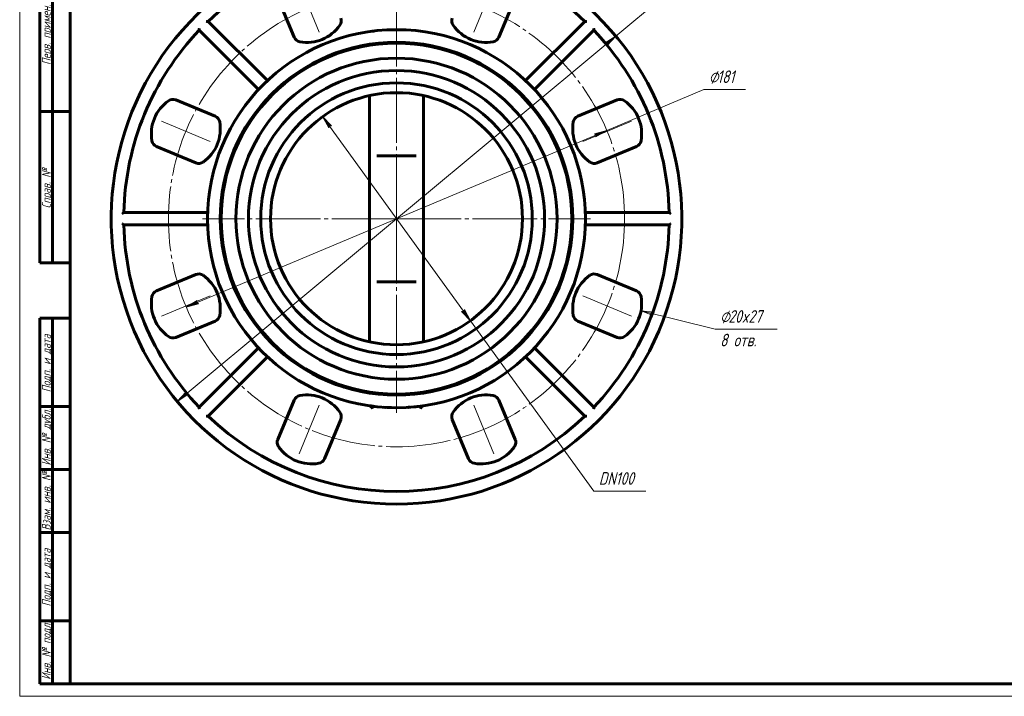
# Model space of a CAD drawing. Header units: millimetres. Extents: x 0 to 594, y 0 to 420.
# Tile 1 of 3: x 0 to 391, y 0 to 268. Entities that reach past the tile are written whole.
import ezdxf

# ---------------------------------------------------------------- set-up
doc = ezdxf.new("R2010")
doc.units = ezdxf.units.MM
for name, pattern in [('K5LT_AXLED', [30.164646, 25.664646, -1.5, 1.5, -1.5]), ('K5LT_BASIC', [0]), ('K5LT_THIN', [0])]:
    doc.linetypes.add(name, pattern=pattern)
doc.layers.add('Системный слой', color=7, linetype='Continuous')
doc.layers.add('Системный слой (1)', color=7, linetype='Continuous', true_color=0x6c6c6c)
doc.styles.add('KDIMTEXTSTYLE', font='txt', dxfattribs={"width": 0.96, "oblique": 15, "height": 5})
doc.styles.add('KTEXTSTYLE', font='txt', dxfattribs={"width": 0.96, "height": 5})
doc.dimstyles.new('KDIMSTYLE (1.00)', dxfattribs={"dimtxt": 5, "dimasz": 1, "dimexe": 2, "dimexo": 0, "dimgap": 1, "dimtad": 1, "dimtxsty": 'KDIMTEXTSTYLE', "dimsah": 1, "dimcen": 0, "dimdle": 1, "dimadec": 0, "dimazin": 0, "dimtfac": 0.667, "dimtmove": 0, "dimatfit": 3, "dimfxl": 1, "dimtvp": 1, "dimtolj": 1, "dimtzin": 0, "dimarcsym": 0})

# ---------------------------------------------------------------- blocks, each defined once
blk = doc.blocks.new('U0')
at = {"layer": 'Системный слой (1)', "color": 143, "linetype": 'K5LT_BASIC', "lineweight": 60, "true_color": 0x33acca}
for p, q in [((145.92, 114.6), (144.34, 114.69)), ((147.59, 114.54), (145.92, 114.6)), ((149.3, 114.51), (147.59, 114.54)), ((155.2, 114.72), (153.82, 114.64)), ((157.66, 114.95), (155.2, 114.72)), ((159.58, 115.19), (157.66, 114.95)), ((160.31, 115.29), (159.58, 115.19))]:
    blk.add_line(p, q, dxfattribs=at)
blk = doc.blocks.new('U3')
at = {"layer": 'Системный слой (1)', "color": 143, "linetype": 'K5LT_BASIC', "lineweight": 60, "true_color": 0x33acca}
for p, q in [((144.9, 114.66), (144.98, 114.65)), ((144.98, 114.65), (145.07, 114.65)), ((145.07, 114.65), (145.15, 114.64)), ((154.16, 114.65), (154.43, 114.67)), ((154.43, 114.67), (154.7, 114.69)), ((154.7, 114.69), (154.96, 114.71))]:
    blk.add_line(p, q, dxfattribs=at)
blk = doc.blocks.new('U8')
at = {"layer": 'Системный слой (1)', "color": 143, "linetype": 'K5LT_BASIC', "lineweight": 60, "true_color": 0x33acca}
for start, end in [(261.7475, 263.5207), (266.3497, 266.6397), (273.4202, 274.1397)]:
    blk.add_arc((149.55, 189.51), 75, start, end, dxfattribs=at)
blk = doc.blocks.new('D0')
at = {"layer": 'Системный слой (1)'}
for points in [[(233.15, 258.29), (236.57, 261.99), (232.3, 259.3), (233.11, 259.11)], [(62.53, 117.04), (66.79, 119.73), (65.98, 119.92), (65.95, 120.74)]]:
    blk.add_hatch(color=7, dxfattribs=at).paths.add_polyline_path(points)
at = {"layer": 'Системный слой (1)', "color": 7, "linetype": 'K5LT_THIN', "lineweight": 18, "true_color": 0xffffff}
for p, q in [((236.57, 261.99), (257.77, 279.65)), ((62.53, 117.04), (236.57, 261.99)), ((232.3, 259.3), (236.57, 261.99)), ((236.57, 261.99), (233.15, 258.29)), ((233.11, 259.11), (232.3, 259.3)), ((233.15, 258.29), (233.11, 259.11)), ((62.53, 117.04), (65.95, 120.74)), ((66.79, 119.73), (62.53, 117.04)), ((65.95, 120.74), (65.98, 119.92)), ((65.98, 119.92), (66.79, 119.73))]:
    blk.add_line(p, q, dxfattribs=at)
blk.add_wipeout([(259.77, 280.65), (259.77, 288.03), (277.64, 288.03), (277.64, 280.65)]).dxf.layer = 'Системный слой (1)'
blk.add_line((257.77, 279.65), (280.39, 279.65), dxfattribs=at)
at = {"layer": 'Системный слой (1)', "color": 7, "char_height": 5, "attachment_point": 1, "style": 'KTEXTSTYLE'}
for s, insert in [('\\fArial|b0|c204|p34;\\H5.0;\\W1.000;\\Q15;\\fGOST Type AU|b0|i0|c204|p34;\\Q15;\\W0.960;⌀', (259.77, 287.24)), ('\\fArial|b0|c204|p34;\\H5.0;\\W1.000;\\Q15;\\fGOST Type AU|b0|i0|c204|p34;\\Q15;\\W0.960;226,5', (263.08, 287.24))]:
    blk.add_mtext(s, dxfattribs=dict(at, insert=insert))
blk = doc.blocks.new('KDIMARROW_01')
at = {"layer": 'Системный слой'}
blk.add_hatch(color=0, dxfattribs=at).paths.add_polyline_path([(-5, -0.66), (0, 0), (-5, 0.66), (-4.5, 0)])
at = {"layer": 'Системный слой', "color": 0, "linetype": 'K5LT_THIN', "lineweight": 18}
for p, q in [((-4.5, 0), (-5, 0.66)), ((-5, 0.66), (0, 0)), ((0, 0), (-5, -0.66)), ((-5, -0.66), (-4.5, 0))]:
    blk.add_line(p, q, dxfattribs=at)
at = {"layer": 'Системный слой (1)', "color": 0, "linetype": 'K5LT_THIN', "lineweight": 18}
blk.add_line((149.55, 189.51), (148.55, 189.51), dxfattribs=at)
blk = doc.blocks.new('D1')
at = {"layer": 'Системный слой (1)'}
for points in [[(123.69, 226.35), (120.23, 230.02), (122.63, 225.58), (122.87, 226.37)], [(178.87, 149.01), (176.47, 153.45), (176.23, 152.66), (175.4, 152.68)]]:
    blk.add_hatch(color=7, dxfattribs=at).paths.add_polyline_path(points)
at = {"layer": 'Системный слой (1)', "color": 7, "linetype": 'K5LT_THIN', "lineweight": 18, "true_color": 0xffffff}
for p, q in [((120.23, 230.02), (123.69, 226.35)), ((122.63, 225.58), (120.23, 230.02)), ((120.23, 230.02), (178.87, 149.01)), ((122.87, 226.37), (122.63, 225.58)), ((123.69, 226.35), (122.87, 226.37)), ((178.87, 149.01), (175.4, 152.68)), ((175.4, 152.68), (176.23, 152.66)), ((176.23, 152.66), (176.47, 153.45)), ((176.47, 153.45), (178.87, 149.01)), ((178.87, 149.01), (227.85, 81.35))]:
    blk.add_line(p, q, dxfattribs=at)
blk.add_wipeout([(229.85, 82.35), (229.85, 89.73), (245.82, 89.73), (245.82, 82.35)]).dxf.layer = 'Системный слой (1)'
blk.add_line((227.85, 81.35), (248.48, 81.35), dxfattribs=at)
at = {"layer": 'Системный слой (1)', "color": 7, "insert": (229.85, 88.94), "char_height": 5, "attachment_point": 1, "style": 'KTEXTSTYLE'}
blk.add_mtext('\\fArial|b0|c204|p34;\\H5.0;\\W1.000;\\Q15;\\fGOST Type AU|b0|i0|c204|p34;\\Q15;\\W0.960;DN100', dxfattribs=at)
blk = doc.blocks.new('D2')
at = {"layer": 'Системный слой (1)'}
for points in [[(228.63, 222.02), (232.98, 224.56), (228.12, 223.23), (228.83, 222.82)], [(70.98, 155.79), (70.26, 156.21), (70.47, 157.01), (66.11, 154.46)]]:
    blk.add_hatch(color=7, dxfattribs=at).paths.add_polyline_path(points)
at = {"layer": 'Системный слой (1)', "color": 7, "linetype": 'K5LT_THIN', "lineweight": 18, "true_color": 0xffffff}
for p, q in [((232.98, 224.56), (271.51, 240.75)), ((66.11, 154.46), (232.98, 224.56)), ((228.12, 223.23), (232.98, 224.56)), ((228.83, 222.82), (228.12, 223.23)), ((232.98, 224.56), (228.63, 222.02)), ((228.63, 222.02), (228.83, 222.82)), ((66.11, 154.46), (70.47, 157.01)), ((70.47, 157.01), (70.26, 156.21)), ((70.98, 155.79), (66.11, 154.46)), ((70.26, 156.21), (70.98, 155.79))]:
    blk.add_line(p, q, dxfattribs=at)
blk.add_wipeout([(273.51, 241.75), (273.51, 249.13), (285.54, 249.13), (285.54, 241.75)]).dxf.layer = 'Системный слой (1)'
blk.add_line((271.51, 240.75), (288.05, 240.75), dxfattribs=at)
at = {"layer": 'Системный слой (1)', "color": 7, "char_height": 5, "attachment_point": 1, "style": 'KTEXTSTYLE'}
for s, insert in [('\\fArial|b0|c204|p34;\\H5.0;\\W1.000;\\Q15;\\fGOST Type AU|b0|i0|c204|p34;\\Q15;\\W0.960;⌀', (273.51, 248.34)), ('\\fArial|b0|c204|p34;\\H5.0;\\W1.000;\\Q15;\\fGOST Type AU|b0|i0|c204|p34;\\Q15;\\W0.960;181', (276.82, 248.34))]:
    blk.add_mtext(s, dxfattribs=dict(at, insert=insert))
blk = doc.blocks.new('U10')
at = {"layer": 'Системный слой (1)'}
blk.add_hatch(color=7, dxfattribs=at).paths.add_polyline_path([(250.96, 151.91), (251.61, 152.43), (246.6, 153), (251.29, 151.15)])
at = {"layer": 'Системный слой (1)', "color": 7, "linetype": 'K5LT_THIN', "lineweight": 18, "true_color": 0xffffff}
for p, q in [((246.6, 153), (251.61, 152.43)), ((251.29, 151.15), (246.6, 153)), ((275.97, 145.64), (246.6, 153)), ((251.61, 152.43), (250.96, 151.91)), ((250.96, 151.91), (251.29, 151.15)), ((275.97, 145.64), (300.58, 145.64))]:
    blk.add_line(p, q, dxfattribs=at)
at = {"layer": 'Системный слой (1)', "color": 7, "char_height": 5, "attachment_point": 1, "style": 'KTEXTSTYLE'}
for s, insert in [('\\fArial|b0|c204|p34;\\H5.0;\\W1.000;\\Q15;\\fGOST Type AU|b0|i0|c204|p34;\\Q15;\\W0.960;⌀', (277.97, 153.23)), ('\\fArial|b0|c204|p34;\\H5.0;\\W1.000;\\Q15;\\fGOST Type AU|b0|i0|c204|p34;\\Q15;\\W0.960;20x27', (281.28, 153.23)), ('\\fArial|b0|c204|p34;\\H5.0;\\W1.000;\\Q15;\\fGOST Type AU|b0|i0|c204|p34;\\Q15;\\W0.960;8 отв.', (277.97, 143.85))]:
    blk.add_mtext(s, dxfattribs=dict(at, insert=insert))
blk = doc.blocks.new('U11')
at = {"layer": 'Системный слой (1)', "color": 30, "linetype": 'K5LT_AXLED', "lineweight": 18, "true_color": 0xff8000}
for q in [(149.55, 396.62), (72.55, 189.51), (226.55, 189.51), (149.55, 112.51)]:
    blk.add_line((149.55, 189.51), q, dxfattribs=at)
blk = doc.blocks.new('U23')
at = {"color": 7, "linetype": 'K5LT_THIN', "lineweight": 18, "true_color": 0xffffff}
for p, q in [((0, 0), (0, 420)), ((594, 0), (0, 0))]:
    blk.add_line(p, q, dxfattribs=at)
at = {"color": 143, "linetype": 'K5LT_BASIC', "lineweight": 60, "true_color": 0x33acca}
for p, q in [((20, 5), (20, 415)), ((8, 172), (8, 292)), ((13, 172), (13, 292)), ((20, 232), (8, 232)), ((20, 172), (8, 172)), ((8, 5), (8, 150)), ((20, 150), (8, 150)), ((13, 5), (13, 150)), ((20, 115), (8, 115)), ((20, 90), (8, 90)), ((20, 65), (8, 65)), ((20, 30), (8, 30)), ((20, 5), (8, 5)), ((589, 5), (20, 5))]:
    blk.add_line(p, q, dxfattribs=at)
at = {"color": 7, "char_height": 3.5, "attachment_point": 1, "rotation": 90, "style": 'KTEXTSTYLE'}
for s, insert in [('\\fArial|b0|c204|p34;\\H5.0;\\W1.000;\\Q15;\\fGOST Type AU|b0|i0|c204|p34;\\Q15;\\W0.960;\\H3.50;Перв. примен.', (8.82, 250.52)), ('\\fArial|b0|c204|p34;\\H5.0;\\W1.000;\\Q15;\\fGOST Type AU|b0|i0|c204|p34;\\Q15;\\W0.960;\\H3.50;Справ. №', (8.82, 193.63)), ('\\fArial|b0|c204|p34;\\H5.0;\\W1.000;\\Q15;\\fGOST Type AU|b0|i0|c204|p34;\\Q15;\\W0.960;\\H3.50;Подп. и дата', (8.82, 120.66)), ('\\fArial|b0|c204|p34;\\H5.0;\\W1.000;\\Q15;\\fGOST Type AU|b0|i0|c204|p34;\\Q15;\\W0.960;\\H3.50;Инв. № дубл.', (8.82, 91.57)), ('\\fArial|b0|c204|p34;\\H5.0;\\W1.000;\\Q15;\\fGOST Type AU|b0|i0|c204|p34;\\Q15;\\W0.960;\\H3.50;Взам. инв. №', (8.82, 65.8)), ('\\fArial|b0|c204|p34;\\H5.0;\\W1.000;\\Q15;\\fGOST Type AU|b0|i0|c204|p34;\\Q15;\\W0.960;\\H3.50;Подп. и дата', (8.82, 35.66)), ('\\fArial|b0|c204|p34;\\H5.0;\\W1.000;\\Q15;\\fGOST Type AU|b0|i0|c204|p34;\\Q15;\\W0.960;\\H3.50;Инв. № подл.', (8.82, 6.57))]:
    blk.add_mtext(s, dxfattribs=dict(at, insert=insert))

msp = doc.modelspace()

# ---------------------------------------------------------------- linework, layer by layer
at = {"layer": 'Системный слой (1)', "color": 143, "linetype": 'K5LT_BASIC', "lineweight": 60, "true_color": 0x33acca}
for p, q in [((102.438, 277.115), (108.913, 261.481)), ((190.181, 261.481), (196.657, 277.115)), ((98.311, 244.285), (74.791, 267.805)), ((224.303, 267.805), (200.783, 244.285)), ((71.255, 264.27), (94.776, 240.749)), ((204.318, 240.749), (227.839, 264.27)), ((138.547, 258.644), (138.547, 258.239)), ((160.547, 258.644), (160.547, 258.239)), ((77.58, 230.147), (61.946, 236.623)), ((138.835, 238.352), (138.835, 140.674)), ((160.259, 140.674), (160.259, 238.352)), ((237.148, 236.623), (221.514, 230.147)), ((54.292, 218.145), (69.926, 211.67)), ((229.168, 211.67), (244.802, 218.145)), ((141.741, 214.513), (157.353, 214.513)), ((74.589, 192.013), (41.326, 192.013)), ((257.768, 192.013), (224.505, 192.013)), ((41.326, 187.013), (74.589, 187.013)), ((224.505, 187.013), (257.768, 187.013)), ((69.926, 167.357), (54.292, 160.881)), ((157.353, 164.513), (141.741, 164.513)), ((244.802, 160.881), (229.168, 167.357)), ((61.946, 142.404), (77.58, 148.88)), ((221.514, 148.88), (237.148, 142.404)), ((94.776, 138.278), (71.255, 114.757)), ((227.839, 114.757), (204.318, 138.278)), ((74.791, 111.222), (98.311, 134.742)), ((200.783, 134.742), (224.303, 111.222)), ((108.913, 117.546), (102.438, 101.912)), ((138.547, 120.788), (138.547, 120.383)), ((160.547, 120.788), (160.547, 120.383)), ((196.657, 101.912), (190.181, 117.546)), ((120.915, 94.258), (127.391, 109.893)), ((171.703, 109.893), (178.179, 94.258))]:
    msp.add_line(p, q, dxfattribs=at)
at = {"layer": 'Системный слой (1)', "color": 30, "linetype": 'K5LT_AXLED', "lineweight": 18, "true_color": 0xff8000}
msp.add_circle((149.547, 189.513), 90.5, dxfattribs=at)
at = {"layer": 'Системный слой (1)', "color": 143, "linetype": 'K5LT_BASIC', "lineweight": 60, "true_color": 0x33acca}
for radius in [75, 70, 63.7, 58.8, 53.9, 50]:
    msp.add_circle((149.547, 189.513), radius, dxfattribs=at)
for centre, radius, start, end in [((149.547, 189.513), 108.25, 46.32335, 133.67665), ((149.547, 189.513), 113.25, 132.01921, 47.98079), ((113.944, 275.467), 16.036, 260.02128, 324.97872), ((124.619, 267.986), 3, 324.97872, 22.5), ((174.475, 267.986), 3, 157.5, 215.02128), ((185.15, 275.467), 16.036, 215.02128, 279.97872), ((149.547, 189.513), 108.25, 136.32335, 178.67665), ((149.547, 189.513), 75, 101.62331, 101.83337), ((149.547, 189.513), 75, 78.16563, 78.45141), ((149.547, 189.513), 108.25, 1.32335, 43.67665), ((149.547, 189.513), 69.6, 0, 180), ((111.685, 262.629), 3, 202.5, 260.02128), ((187.409, 262.629), 3, 279.97872, 337.5), ((68.279, 223.176), 16.036, 125.02128, 189.97872), ((60.798, 233.851), 3, 67.5, 125.02128), ((238.296, 233.851), 3, 54.97872, 112.5), ((230.816, 223.176), 16.036, 350.02128, 54.97872), ((63.593, 225.117), 16.036, 305.02128, 9.97872), ((76.432, 227.376), 3, 9.97872, 67.5), ((235.501, 225.117), 16.036, 170.02128, 234.97872), ((222.662, 227.376), 3, 112.5, 170.02128), ((55.44, 220.917), 3, 189.97872, 247.5), ((243.654, 220.917), 3, 292.5, 350.02128), ((71.074, 214.441), 3, 247.5, 305.02128), ((228.02, 214.441), 3, 234.97872, 292.5), ((149.547, 189.513), 69.6, 180, 0), ((149.547, 189.513), 108.25, 181.32335, 223.67665), ((149.547, 189.513), 108.25, 316.32335, 358.67665), ((71.074, 164.586), 3, 54.97872, 112.5), ((63.593, 153.91), 16.036, 350.02128, 54.97872), ((235.501, 153.91), 16.036, 125.02128, 189.97872), ((228.02, 164.586), 3, 67.5, 125.02128), ((55.44, 158.11), 3, 112.5, 170.02128), ((243.654, 158.11), 3, 9.97872, 67.5), ((68.279, 155.851), 16.036, 170.02128, 234.97872), ((230.816, 155.851), 16.036, 305.02128, 9.97872), ((76.432, 151.651), 3, 292.5, 350.02128), ((222.662, 151.651), 3, 189.97872, 247.5), ((60.798, 145.176), 3, 234.97872, 292.5), ((238.296, 145.176), 3, 247.5, 305.02128), ((111.685, 116.398), 3, 99.97872, 157.5), ((113.944, 103.56), 16.036, 35.02128, 99.97872), ((185.15, 103.56), 16.036, 80.02128, 144.97872), ((187.409, 116.398), 3, 22.5, 80.02128), ((149.547, 189.513), 108.25, 226.32335, 313.67665), ((124.619, 111.041), 3, 337.5, 35.02128), ((174.475, 111.041), 3, 144.97872, 202.5), ((105.209, 100.764), 3, 157.5, 215.02128), ((193.885, 100.764), 3, 324.97872, 22.5), ((115.885, 108.245), 16.036, 215.02128, 279.97872), ((183.21, 108.245), 16.036, 260.02128, 324.97872), ((118.144, 95.407), 3, 279.97872, 337.5), ((180.951, 95.407), 3, 202.5, 260.02128)]:
    msp.add_arc(centre, radius, start, end, dxfattribs=at)
for points, knots in [([(74.076, 267.813), (74.078, 267.813), (74.079, 267.812), (74.157, 267.812), (74.233, 267.811), (74.377, 267.81), (74.445, 267.809), (74.572, 267.808), (74.631, 267.807), (74.715, 267.806), (74.745, 267.806), (74.782, 267.805), (74.791, 267.805), (74.791, 267.805), (74.791, 267.805), (74.791, 267.805)], [-0.22677885, -0.22677885, -0.22677885, -0.22677885, -0.22622586, -0.22622586, -0.19839535, -0.19839535, -0.1719286, -0.1719286, -0.14545372, -0.14545372, -0.12576319, -0.12576319, -0.10860032, -0.10860032, -0.1085161, -0.1085161, -0.1085161, -0.1085161]), ([(224.303, 267.805), (224.303, 267.805), (224.312, 267.805), (224.349, 267.806), (224.379, 267.806), (224.462, 267.807), (224.521, 267.808), (224.648, 267.809), (224.717, 267.81), (224.861, 267.811), (224.937, 267.812), (225.015, 267.812), (225.016, 267.813), (225.018, 267.813)], [-0.096082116, -0.096082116, -0.096082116, -0.096082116, -0.082075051, -0.082075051, -0.066020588, -0.066020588, -0.044447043, -0.044447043, -0.022784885, -0.022784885, 0, 0, 0.00045138, 0.00045138, 0.00045138, 0.00045138]), ([(71.255, 264.27), (71.255, 264.27), (71.255, 264.279), (71.255, 264.316), (71.255, 264.345), (71.254, 264.429), (71.253, 264.488), (71.252, 264.614), (71.251, 264.683), (71.25, 264.827), (71.249, 264.904), (71.248, 264.981), (71.248, 264.983), (71.248, 264.984)], [-0.096082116, -0.096082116, -0.096082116, -0.096082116, -0.082075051, -0.082075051, -0.066020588, -0.066020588, -0.044447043, -0.044447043, -0.022784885, -0.022784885, 0, 0, 0.00045138, 0.00045138, 0.00045138, 0.00045138]), ([(140.639, 263.983), (140.573, 263.975), (140.508, 263.967), (140.43, 263.957), (140.413, 263.955), (140.389, 263.952), (140.38, 263.951), (140.363, 263.949), (140.355, 263.948), (140.33, 263.945), (140.314, 263.943), (140.267, 263.937), (140.237, 263.933), (140.151, 263.923), (140.097, 263.916), (139.993, 263.902), (139.944, 263.896), (139.865, 263.886), (139.835, 263.882), (139.806, 263.878)], [0, 0, 0, 0, 2.6778616, 2.6778616, 3.3871308, 3.3871308, 3.7635702, 3.7635702, 4.1400097, 4.1400097, 4.865999, 4.865999, 6.2641986, 6.2641986, 8.9420602, 8.9420602, 11.6199218, 11.6199218, 13.389308, 13.389308, 13.389308, 13.389308]), ([(227.846, 264.984), (227.846, 264.983), (227.846, 264.981), (227.845, 264.904), (227.845, 264.828), (227.843, 264.684), (227.843, 264.615), (227.841, 264.489), (227.841, 264.429), (227.84, 264.346), (227.839, 264.316), (227.839, 264.279), (227.839, 264.27), (227.839, 264.27), (227.839, 264.27), (227.839, 264.27)], [-0.22677885, -0.22677885, -0.22677885, -0.22677885, -0.22622586, -0.22622586, -0.19839535, -0.19839535, -0.1719286, -0.1719286, -0.14545372, -0.14545372, -0.12576319, -0.12576319, -0.10860032, -0.10860032, -0.1085161, -0.1085161, -0.1085161, -0.1085161]), ([(41.326, 192.013), (41.326, 192.013), (41.319, 192.007), (41.293, 191.981), (41.272, 191.961), (41.212, 191.902), (41.17, 191.861), (41.079, 191.772), (41.03, 191.724), (40.927, 191.623), (40.873, 191.57), (40.818, 191.516), (40.817, 191.514), (40.816, 191.513)], [0, 0, 0, 0, 0.013873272, 0.013873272, 0.029774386, 0.029774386, 0.051141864, 0.051141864, 0.07259711, 0.07259711, 0.095164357, 0.095164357, 0.095611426, 0.095611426, 0.095611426, 0.095611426]), ([(257.768, 192.013), (257.768, 192.013), (257.775, 192.007), (257.801, 191.981), (257.822, 191.961), (257.882, 191.902), (257.924, 191.861), (258.015, 191.772), (258.064, 191.724), (258.167, 191.623), (258.221, 191.57), (258.277, 191.516), (258.278, 191.514), (258.279, 191.513)], [-0.096082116, -0.096082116, -0.096082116, -0.096082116, -0.082075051, -0.082075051, -0.066020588, -0.066020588, -0.044447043, -0.044447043, -0.022784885, -0.022784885, 0, 0, 0.00045138, 0.00045138, 0.00045138, 0.00045138]), ([(41.326, 187.013), (41.326, 187.014), (41.319, 187.02), (41.293, 187.046), (41.272, 187.066), (41.212, 187.125), (41.17, 187.166), (41.079, 187.255), (41.03, 187.303), (40.927, 187.404), (40.873, 187.457), (40.818, 187.511), (40.817, 187.512), (40.816, 187.513)], [-0.096082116, -0.096082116, -0.096082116, -0.096082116, -0.082075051, -0.082075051, -0.066020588, -0.066020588, -0.044447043, -0.044447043, -0.022784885, -0.022784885, 0, 0, 0.00045138, 0.00045138, 0.00045138, 0.00045138]), ([(258.279, 187.513), (258.278, 187.512), (258.277, 187.511), (258.221, 187.457), (258.167, 187.404), (258.065, 187.303), (258.016, 187.255), (257.925, 187.167), (257.883, 187.125), (257.823, 187.067), (257.801, 187.046), (257.775, 187.02), (257.768, 187.014), (257.768, 187.013), (257.768, 187.013), (257.768, 187.013)], [-0.22677885, -0.22677885, -0.22677885, -0.22677885, -0.22622586, -0.22622586, -0.19839535, -0.19839535, -0.1719286, -0.1719286, -0.14545372, -0.14545372, -0.12576319, -0.12576319, -0.10860032, -0.10860032, -0.1085161, -0.1085161, -0.1085161, -0.1085161]), ([(71.255, 114.757), (71.255, 114.757), (71.255, 114.748), (71.255, 114.711), (71.255, 114.682), (71.254, 114.598), (71.253, 114.539), (71.252, 114.412), (71.251, 114.344), (71.25, 114.2), (71.249, 114.123), (71.248, 114.046), (71.248, 114.044), (71.248, 114.043)], [0, 0, 0, 0, 0.013873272, 0.013873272, 0.029774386, 0.029774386, 0.051141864, 0.051141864, 0.07259711, 0.07259711, 0.095164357, 0.095164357, 0.095611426, 0.095611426, 0.095611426, 0.095611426]), ([(141.084, 114.992), (140.896, 115.013), (140.714, 115.034), (140.366, 115.077), (140.199, 115.097), (139.88, 115.138), (139.727, 115.158), (139.438, 115.197), (139.301, 115.216), (139.043, 115.252), (138.922, 115.27), (138.808, 115.286)], [0, 0, 0, 0, 2.9538009, 2.9538009, 5.9076018, 5.9076018, 8.8614027, 8.8614027, 11.8152035, 11.8152035, 14.7690044, 14.7690044, 14.7690044, 14.7690044]), ([(140.021, 114.227), (140.02, 114.229), (140.019, 114.231), (139.947, 114.392), (139.848, 114.554), (139.625, 114.824), (139.507, 114.94), (139.304, 115.088), (139.231, 115.134), (139.155, 115.172)], [-0.0006431, -0.0006431, -0.0006431, -0.0006431, 0, 0, 0.06405244, 0.06405244, 0.11518786, 0.11518786, 0.1411691, 0.1411691, 0.1411691, 0.1411691]), ([(159.939, 115.172), (159.824, 115.114), (159.718, 115.041), (159.501, 114.858), (159.396, 114.743), (159.213, 114.498), (159.135, 114.364), (159.075, 114.231), (159.074, 114.229), (159.073, 114.227)], [0, 0, 0, 0, 0.03864246, 0.03864246, 0.08738861, 0.08738861, 0.14005116, 0.14005116, 0.14068918, 0.14068918, 0.14068918, 0.14068918]), ([(227.839, 114.757), (227.839, 114.757), (227.839, 114.748), (227.839, 114.711), (227.84, 114.682), (227.841, 114.598), (227.841, 114.539), (227.843, 114.412), (227.843, 114.344), (227.845, 114.2), (227.845, 114.123), (227.846, 114.046), (227.846, 114.044), (227.846, 114.043)], [-0.096082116, -0.096082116, -0.096082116, -0.096082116, -0.082075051, -0.082075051, -0.066020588, -0.066020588, -0.044447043, -0.044447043, -0.022784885, -0.022784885, 0, 0, 0.00045138, 0.00045138, 0.00045138, 0.00045138]), ([(74.791, 111.222), (74.791, 111.222), (74.782, 111.222), (74.745, 111.221), (74.716, 111.221), (74.632, 111.22), (74.573, 111.219), (74.446, 111.218), (74.377, 111.217), (74.233, 111.216), (74.157, 111.215), (74.079, 111.214), (74.078, 111.214), (74.076, 111.214)], [-0.096082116, -0.096082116, -0.096082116, -0.096082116, -0.082075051, -0.082075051, -0.066020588, -0.066020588, -0.044447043, -0.044447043, -0.022784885, -0.022784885, 0, 0, 0.00045138, 0.00045138, 0.00045138, 0.00045138]), ([(225.018, 111.214), (225.016, 111.214), (225.015, 111.214), (224.938, 111.215), (224.861, 111.216), (224.718, 111.217), (224.649, 111.218), (224.522, 111.219), (224.463, 111.22), (224.379, 111.221), (224.35, 111.221), (224.313, 111.222), (224.303, 111.222), (224.303, 111.222), (224.303, 111.222), (224.303, 111.222)], [-0.22677885, -0.22677885, -0.22677885, -0.22677885, -0.22622586, -0.22622586, -0.19839535, -0.19839535, -0.1719286, -0.1719286, -0.14545372, -0.14545372, -0.12576319, -0.12576319, -0.10860032, -0.10860032, -0.1085161, -0.1085161, -0.1085161, -0.1085161])]:
    msp.add_open_spline(points, degree=3, knots=knots, dxfattribs=at)
for points in [[(139.155, 115.172), (139.038, 115.232), (138.912, 115.271), (138.782, 115.29)], [(160.312, 115.29), (160.183, 115.271), (160.056, 115.231), (159.939, 115.172)]]:
    msp.add_open_spline(points, degree=3, dxfattribs=at)

# ---------------------------------------------------------------- block references
at = {"layer": 'Системный слой (1)'}
for name in ['U8', 'U0', 'U3']:
    msp.add_blockref(name, (0, 0), dxfattribs=at)

# ---------------------------------------------------------------- next in the draw order: dimensions: what is measured, and where the dimension line sits
at = {"layer": 'Системный слой (1)', "color": 7}
dim = msp.add_diameter_dim_2p(p1=(62.527, 117.035), p2=(236.567, 261.992), dimstyle='KDIMSTYLE (1.00)', override={"dimtih": 1, "dimtoh": 1, "dimpost": '\\fGOST Type AU|b0|c204|p34;\\H5.0;\\W0.960;\\Q15;<>', "dimblk1": 'KDIMARROW_01', "dimblk2": 'KDIMARROW_01', "dimclrt": 7, "dimtol": 1, "dimtp": 0, "dimtm": 0, "dimtdec": 5, "dimtmove": 1, "dimatfit": 2, "dimtolj": 1}, dxfattribs=at)
dim.commit()
dim.dimension.update_dxf_attribs({"geometry": 'D0', "text_midpoint": (259.768, 279.65), "dimtype": 163})

# ---------------------------------------------------------------- next in the draw order: linework, layer by layer
at = {"layer": 'Системный слой (1)', "color": 30, "linetype": 'K5LT_AXLED', "lineweight": 18, "true_color": 0xff8000}
for p, q in [((110.911, 282.789), (118.918, 263.46)), ((188.183, 282.789), (180.177, 263.46)), ((149.547, 261.513), (149.547, 256.239))]:
    msp.add_line(p, q, dxfattribs=at)

# ---------------------------------------------------------------- next in the draw order: dimensions: what is measured, and where the dimension line sits
at = {"layer": 'Системный слой (1)', "color": 7}
dim = msp.add_diameter_dim_2p(p1=(120.228, 230.015), p2=(178.866, 149.012), dimstyle='KDIMSTYLE (1.00)', override={"dimtih": 1, "dimtoh": 1, "dimpost": '\\fGOST Type AU|b0|c204|p34;\\H5.0;\\W0.960;\\Q15;<>', "dimblk1": 'KDIMARROW_01', "dimblk2": 'KDIMARROW_01', "dimclrt": 7, "dimtol": 1, "dimtp": 0, "dimtm": 0, "dimtdec": 5, "dimtmove": 1, "dimatfit": 2, "dimtolj": 1}, dxfattribs=at)
dim.commit()
dim.dimension.update_dxf_attribs({"geometry": 'D1', "text_midpoint": (229.846, 81.35), "dimtype": 163})

# ---------------------------------------------------------------- next in the draw order: linework, layer by layer
at = {"layer": 'Системный слой (1)', "color": 30, "linetype": 'K5LT_AXLED', "lineweight": 18, "true_color": 0xff8000}
for p, q in [((149.547, 122.788), (149.547, 117.513)), ((110.911, 96.238), (118.918, 115.567)), ((188.183, 96.238), (180.177, 115.567))]:
    msp.add_line(p, q, dxfattribs=at)

# ---------------------------------------------------------------- next in the draw order: dimensions: what is measured, and where the dimension line sits
at = {"layer": 'Системный слой (1)', "color": 7}
dim = msp.add_diameter_dim_2p(p1=(66.111, 154.462), p2=(232.984, 224.565), dimstyle='KDIMSTYLE (1.00)', override={"dimtih": 1, "dimtoh": 1, "dimpost": '\\fGOST Type AU|b0|c204|p34;\\H5.0;\\W0.960;\\Q15;<>', "dimblk1": 'KDIMARROW_01', "dimblk2": 'KDIMARROW_01', "dimclrt": 7, "dimtol": 1, "dimtp": 0, "dimtm": 0, "dimtdec": 5, "dimtmove": 1, "dimatfit": 2, "dimtolj": 1}, dxfattribs=at)
dim.commit()
dim.dimension.update_dxf_attribs({"geometry": 'D2', "text_midpoint": (273.51, 240.749), "dimtype": 163})

# ---------------------------------------------------------------- next in the draw order: linework, layer by layer
at = {"layer": 'Системный слой (1)', "color": 30, "linetype": 'K5LT_AXLED', "lineweight": 18, "true_color": 0xff8000}
for p, q in [((56.271, 228.15), (75.601, 220.143)), ((242.823, 228.15), (223.493, 220.143)), ((56.271, 150.877), (75.601, 158.884)), ((242.823, 150.877), (223.493, 158.884))]:
    msp.add_line(p, q, dxfattribs=at)

# ---------------------------------------------------------------- next in the draw order: block references
msp.add_blockref('U23', (0, 0))
at = {"layer": 'Системный слой (1)'}
for name in ['U11', 'U10']:
    msp.add_blockref(name, (0, 0), dxfattribs=at)

doc.saveas('drawing.dxf')
